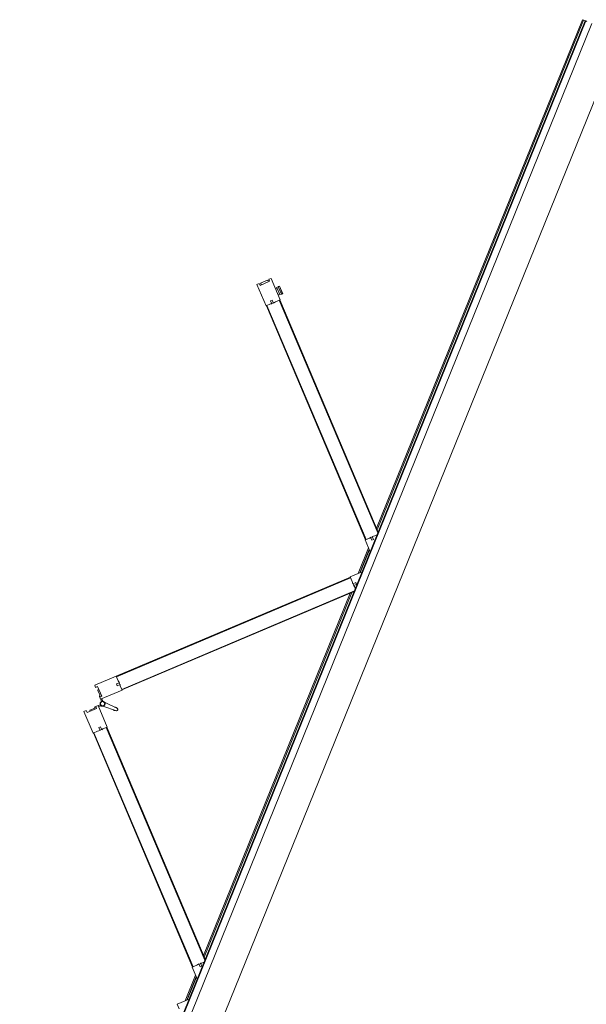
# Model space of a CAD drawing. Header units: millimetres. Extents: x 1512 to 2105, y 794 to 1149.
# Tile 31 of 256: x 1629.33 to 1631.18, y 857.13 to 860.34. Entities that reach past the tile are written whole.
import ezdxf

# ---------------------------------------------------------------- set-up
doc = ezdxf.new("R2010")
doc.units = ezdxf.units.MM
doc.layers.add('A-DOOR', color=31, linetype='Continuous', lineweight=9)

# ---------------------------------------------------------------- blocks, each defined once
blk = doc.blocks.new('5-panel_Bi-fold_external_door_10806 - Type 1-225860-همکف')
at = {"layer": 'A-DOOR'}
for p, q in [((-0.1205, 0.7449), (-0.1742, 0.6912)), ((-0.1148, 0.7393), (-0.1205, 0.7449)), ((-0.1198, 0.7343), (-0.1148, 0.7393)), ((-0.0274, 0.7449), (-0.033, 0.7393)), ((-0.033, 0.7393), (-0.0281, 0.7343)), ((0.0264, 0.6912), (-0.0274, 0.7449)), ((1.3827, 0.745), (1.3289, 0.6912)), ((1.3884, 0.7393), (1.3827, 0.745)), ((1.3834, 0.7343), (1.3884, 0.7393)), ((-0.1389, 0.6558), (-0.0851, 0.7096)), ((-0.0957, 0.7103), (-0.1198, 0.7343)), ((-0.1103, 0.7284), (-0.112, 0.7266)), ((-0.1103, 0.7284), (-0.112, 0.7266)), ((-0.1103, 0.7284), (-0.112, 0.7266)), ((-0.097, 0.7173), (-0.1081, 0.7284)), ((-0.0908, 0.7153), (-0.0957, 0.7103)), ((-0.0909, 0.7151), (-0.0924, 0.7165)), ((-0.0851, 0.7096), (-0.0908, 0.7153)), ((-0.0879, 0.7068), (-0.0837, 0.7025)), ((-0.0797, 0.7039), (-0.0853, 0.7094)), ((-0.0625, 0.7094), (-0.0681, 0.7039)), ((-0.0642, 0.7025), (-0.0599, 0.7068)), ((-0.0571, 0.7153), (-0.0627, 0.7096)), ((-0.0627, 0.7096), (-0.009, 0.6558)), ((-0.0521, 0.7103), (-0.0571, 0.7153)), ((-0.0554, 0.7165), (-0.0569, 0.7151)), ((-0.0281, 0.7343), (-0.0521, 0.7103)), ((-0.0397, 0.7284), (-0.0508, 0.7173)), ((-0.0358, 0.7266), (-0.0376, 0.7284)), ((-0.0358, 0.7266), (-0.0376, 0.7284)), ((-0.0358, 0.7266), (-0.0376, 0.7284)), ((1.3643, 0.6559), (1.418, 0.7096)), ((1.4074, 0.7103), (1.3834, 0.7343)), ((1.3912, 0.7354), (1.3868, 0.731)), ((1.4085, 0.7181), (1.3912, 0.7354)), ((1.4069, 0.7165), (1.4085, 0.7181)), ((1.4103, 0.7131), (1.4069, 0.7165)), ((1.4124, 0.7153), (1.4074, 0.7103)), ((1.418, 0.7096), (1.4124, 0.7153)), ((-0.7598, 0.1042), (-0.1735, 0.6905)), ((-0.7584, 0.1027), (-0.1721, 0.6891)), ((-0.1742, 0.6912), (-0.1627, 0.6797)), ((-0.1735, 0.6905), (-0.1721, 0.6891)), ((-0.1627, 0.6797), (-0.158, 0.6731)), ((-0.158, 0.6731), (-0.1507, 0.6804)), ((-0.1464, 0.6762), (-0.1536, 0.6691)), ((-0.1507, 0.6804), (-0.1464, 0.6762)), ((-0.0812, 0.695), (-0.0779, 0.648)), ((-0.0699, 0.648), (-0.0666, 0.695)), ((-0.0674, 0.7031), (-0.0676, 0.7033)), ((-0.0674, 0.7031), (-0.0676, 0.7033)), ((-0.0674, 0.7031), (-0.0676, 0.7033)), ((-0.0674, 0.7031), (-0.0676, 0.7033)), ((-0.0674, 0.7031), (-0.0676, 0.7033)), ((-0.0674, 0.7031), (-0.0676, 0.7033)), ((-0.0674, 0.7031), (-0.0676, 0.7033)), ((-0.0674, 0.7031), (-0.0676, 0.7033)), ((-0.0674, 0.7031), (-0.0676, 0.7033)), ((-0.0014, 0.6762), (0.0029, 0.6804)), ((0.0057, 0.6691), (-0.0014, 0.6762)), ((0.0029, 0.6804), (0.0102, 0.6731)), ((0.0102, 0.6731), (0.0148, 0.6797)), ((0.0148, 0.6797), (0.0264, 0.6912)), ((0.0243, 0.6891), (0.0257, 0.6905)), ((0.0243, 0.6891), (0.6106, 0.1027)), ((0.0257, 0.6905), (0.612, 0.1042)), ((1.3297, 0.6905), (0.7433, 0.1042)), ((1.3311, 0.6891), (0.7447, 0.1028)), ((1.3289, 0.6912), (1.3401, 0.6801)), ((1.3297, 0.6905), (1.3311, 0.6891)), ((1.3401, 0.6801), (1.3422, 0.6765)), ((1.3422, 0.6765), (1.3493, 0.6836)), ((1.3429, 0.6773), (1.3472, 0.673)), ((1.3535, 0.6794), (1.3462, 0.672)), ((1.3493, 0.6836), (1.3535, 0.6794)), ((1.3943, 0.6788), (1.381, 0.6655)), ((1.4015, 0.6781), (1.3824, 0.659)), ((1.3855, 0.6559), (1.4046, 0.675)), ((1.3855, 0.6559), (1.4046, 0.675)), ((1.3861, 0.6553), (1.4052, 0.6744)), ((1.3943, 0.6788), (1.3907, 0.6823)), ((1.3943, 0.6788), (1.3976, 0.682)), ((1.3976, 0.682), (1.4015, 0.6781)), ((1.4015, 0.6781), (1.4024, 0.6772)), ((1.4024, 0.6772), (1.4046, 0.675)), ((1.4046, 0.675), (1.4052, 0.6744)), ((-0.7235, 0.0755), (-0.141, 0.658)), ((-0.7207, 0.0755), (-0.1396, 0.6566)), ((-0.1571, 0.6741), (-0.1528, 0.6698)), ((-0.1536, 0.6691), (-0.15, 0.667)), ((-0.15, 0.667), (-0.1389, 0.6558)), ((-0.141, 0.658), (-0.1396, 0.6566)), ((-0.0796, 0.6523), (-0.0777, 0.647)), ((-0.0796, 0.6523), (-0.0779, 0.648)), ((-0.0777, 0.647), (-0.0796, 0.6523)), ((-0.0777, 0.647), (-0.0779, 0.648)), ((-0.0701, 0.647), (-0.0683, 0.6523)), ((-0.0683, 0.6523), (-0.0701, 0.647)), ((-0.0701, 0.647), (-0.07, 0.6474)), ((-0.0683, 0.6523), (-0.0699, 0.648)), ((-0.009, 0.6558), (0.0022, 0.667)), ((-0.0083, 0.6566), (-0.0069, 0.658)), ((-0.0083, 0.6566), (0.5728, 0.0755)), ((-0.0069, 0.658), (0.5757, 0.0755)), ((0.0022, 0.667), (0.0057, 0.6691)), ((0.005, 0.6698), (0.0092, 0.6741)), ((1.3622, 0.658), (0.7797, 0.0755)), ((1.3636, 0.6566), (0.7825, 0.0755)), ((1.3462, 0.672), (1.3528, 0.6674)), ((1.3528, 0.6674), (1.3643, 0.6559)), ((1.3622, 0.658), (1.3636, 0.6566)), ((1.3775, 0.669), (1.381, 0.6655)), ((1.3785, 0.6629), (1.381, 0.6655)), ((1.3824, 0.659), (1.3785, 0.6629)), ((1.3833, 0.6581), (1.3824, 0.659)), ((1.3855, 0.6559), (1.3833, 0.6581)), ((1.3861, 0.6553), (1.3855, 0.6559)), ((-0.8905, 0.1049), (-0.902, 0.0933)), ((-0.861, 0.0755), (-0.8905, 0.1049)), ((-0.7605, 0.1049), (-0.7899, 0.0755)), ((-0.749, 0.0933), (-0.7605, 0.1049)), ((-0.7584, 0.1027), (-0.7598, 0.1042)), ((0.6127, 0.1049), (0.6012, 0.0933)), ((0.612, 0.1042), (0.6106, 0.1027)), ((0.6421, 0.0755), (0.6127, 0.1049)), ((0.7426, 0.1049), (0.7132, 0.0755)), ((0.7538, 0.0937), (0.7426, 0.1049)), ((0.7447, 0.1028), (0.7433, 0.1042)), ((2.581, 0.0759), (-2.331, 0.0759)), ((2.581, 0.0737), (-2.331, 0.0737)), ((-0.7803, 0.0851), (-0.8707, 0.0851)), ((-0.8667, 0.0811), (-0.7843, 0.0811)), ((-0.788, 0.0796), (-0.863, 0.0796)), ((-0.7498, 0.0814), (-0.7424, 0.0887)), ((-0.7455, 0.0771), (-0.7498, 0.0814)), ((-0.7424, 0.0887), (-0.749, 0.0933)), ((-0.7384, 0.0842), (-0.7455, 0.0771)), ((-0.7391, 0.0835), (-0.7434, 0.0877)), ((-0.7363, 0.0807), (-0.7384, 0.0842)), ((-0.7311, 0.0755), (-0.7363, 0.0807)), ((-0.715, 0.0811), (0.5672, 0.0811)), ((0.5632, 0.0851), (-0.711, 0.0851)), ((0.5885, 0.0807), (0.5833, 0.0755)), ((0.5906, 0.0842), (0.5885, 0.0807)), ((0.5977, 0.0771), (0.5906, 0.0842)), ((0.5956, 0.0877), (0.5913, 0.0835)), ((0.6012, 0.0933), (0.5946, 0.0887)), ((0.5946, 0.0887), (0.6019, 0.0814)), ((0.6019, 0.0814), (0.5977, 0.0771)), ((0.7228, 0.0851), (0.6325, 0.0851)), ((0.6365, 0.0811), (0.7188, 0.0811)), ((0.7152, 0.0796), (0.6402, 0.0796)), ((0.7502, 0.0846), (0.7573, 0.0917)), ((0.7545, 0.0803), (0.7502, 0.0846)), ((0.7573, 0.0917), (0.7538, 0.0937)), ((0.7618, 0.0877), (0.7545, 0.0803)), ((0.7608, 0.0867), (0.7566, 0.0909)), ((0.7664, 0.0811), (0.7618, 0.0877)), ((0.772, 0.0755), (0.7664, 0.0811)), ((0.7881, 0.0811), (2.581, 0.0811)), ((2.581, 0.0851), (0.7921, 0.0851)), ((2.581, 0.0851), (2.581, 0.0811)), ((2.581, 0.0811), (2.581, 0.0801)), ((2.581, 0.0801), (2.581, 0.0755)), ((2.581, 0.0759), (2.581, 0.0755)), ((2.581, 0.0755), (2.581, 0.0743)), ((2.581, 0.0743), (2.581, 0.0737)), ((2.581, 0.0737), (2.581, 0.0693)), ((-2.331, 0.0516), (2.581, 0.0516)), ((-2.331, -0.05), (2.581, -0.05))]:
    blk.add_line(p, q, dxfattribs=at)
at = {"layer": 'A-DOOR', "flags": 128}
for points in [[(-0.0739, 0.7063), (-0.0742, 0.7063), (-0.0746, 0.7063), (-0.0749, 0.7063), (-0.0752, 0.7062), (-0.0755, 0.7062), (-0.0758, 0.7061), (-0.0761, 0.706), (-0.0764, 0.7059), (-0.0767, 0.7058), (-0.077, 0.7057), (-0.0773, 0.7056), (-0.0776, 0.7054), (-0.0779, 0.7053), (-0.0782, 0.7051), (-0.0784, 0.7049), (-0.0787, 0.7048), (-0.0789, 0.7046), (-0.0792, 0.7044), (-0.0794, 0.7041), (-0.0797, 0.7039), (-0.0799, 0.7037), (-0.0801, 0.7034), (-0.0803, 0.7032), (-0.0805, 0.7029), (-0.0806, 0.7027), (-0.0808, 0.7024), (-0.081, 0.7021), (-0.0811, 0.7018), (-0.0812, 0.7015), (-0.0814, 0.7012), (-0.0815, 0.7009), (-0.0816, 0.7006), (-0.0817, 0.7003), (-0.0817, 0.7), (-0.0818, 0.6997), (-0.0818, 0.6994), (-0.0819, 0.6991), (-0.0819, 0.6987), (-0.0819, 0.6984), (-0.0819, 0.6981), (-0.0819, 0.6978), (-0.0819, 0.6975), (-0.0818, 0.6972), (-0.0818, 0.6968), (-0.0817, 0.6965), (-0.0816, 0.6962), (-0.0815, 0.6959), (-0.0814, 0.6956), (-0.0813, 0.6953), (-0.0812, 0.695), (-0.0811, 0.6947), (-0.0809, 0.6944), (-0.0807, 0.6942), (-0.0806, 0.6939), (-0.0804, 0.6936), (-0.0802, 0.6934), (-0.08, 0.6931), (-0.0798, 0.6929), (-0.0796, 0.6927), (-0.0793, 0.6924), (-0.0791, 0.6922), (-0.0788, 0.692), (-0.0786, 0.6918), (-0.0783, 0.6917), (-0.078, 0.6915), (-0.0778, 0.6913), (-0.0775, 0.6912), (-0.0772, 0.691)], [(-0.0739, 0.7063), (-0.0742, 0.7063), (-0.0746, 0.7063), (-0.0749, 0.7063), (-0.0752, 0.7062), (-0.0755, 0.7062), (-0.0758, 0.7061), (-0.0761, 0.706), (-0.0764, 0.7059), (-0.0767, 0.7058), (-0.077, 0.7057), (-0.0773, 0.7056), (-0.0776, 0.7054), (-0.0779, 0.7053), (-0.0782, 0.7051), (-0.0784, 0.7049), (-0.0787, 0.7048), (-0.0789, 0.7046), (-0.0792, 0.7044), (-0.0794, 0.7041), (-0.0797, 0.7039), (-0.0799, 0.7037), (-0.0801, 0.7034), (-0.0803, 0.7032), (-0.0805, 0.7029), (-0.0806, 0.7027), (-0.0808, 0.7024), (-0.081, 0.7021), (-0.0811, 0.7018), (-0.0812, 0.7015), (-0.0814, 0.7012), (-0.0815, 0.7009), (-0.0816, 0.7006), (-0.0817, 0.7003), (-0.0817, 0.7), (-0.0818, 0.6997), (-0.0818, 0.6994), (-0.0819, 0.6991), (-0.0819, 0.6987), (-0.0819, 0.6984), (-0.0819, 0.6981), (-0.0819, 0.6978), (-0.0819, 0.6975), (-0.0818, 0.6972), (-0.0818, 0.6968), (-0.0817, 0.6965), (-0.0816, 0.6962), (-0.0815, 0.6959), (-0.0814, 0.6956), (-0.0813, 0.6953), (-0.0812, 0.695), (-0.0811, 0.6947), (-0.0809, 0.6944), (-0.0807, 0.6942), (-0.0806, 0.6939), (-0.0804, 0.6936), (-0.0802, 0.6934), (-0.08, 0.6931), (-0.0798, 0.6929), (-0.0796, 0.6927), (-0.0793, 0.6924), (-0.0791, 0.6922), (-0.0788, 0.692), (-0.0786, 0.6918), (-0.0783, 0.6917), (-0.078, 0.6915), (-0.0778, 0.6913), (-0.0775, 0.6912), (-0.0772, 0.691), (-0.0769, 0.6909), (-0.0766, 0.6908), (-0.0763, 0.6907), (-0.076, 0.6906), (-0.0757, 0.6905), (-0.0754, 0.6905), (-0.075, 0.6904), (-0.0747, 0.6904), (-0.0744, 0.6904), (-0.0741, 0.6903), (-0.0739, 0.6903)], [(-0.0739, 0.7063), (-0.0742, 0.7063), (-0.0746, 0.7063), (-0.0749, 0.7063), (-0.0752, 0.7062), (-0.0755, 0.7062), (-0.0758, 0.7061), (-0.0761, 0.706), (-0.0764, 0.7059), (-0.0767, 0.7058), (-0.077, 0.7057), (-0.0773, 0.7056), (-0.0776, 0.7054), (-0.0779, 0.7053), (-0.0782, 0.7051), (-0.0784, 0.7049), (-0.0787, 0.7048), (-0.0789, 0.7046), (-0.0792, 0.7044), (-0.0794, 0.7041), (-0.0797, 0.7039), (-0.0799, 0.7037), (-0.0801, 0.7034), (-0.0803, 0.7032), (-0.0805, 0.7029), (-0.0806, 0.7027), (-0.0808, 0.7024), (-0.081, 0.7021), (-0.0811, 0.7018), (-0.0812, 0.7015), (-0.0814, 0.7012), (-0.0815, 0.7009), (-0.0816, 0.7006), (-0.0817, 0.7003), (-0.0817, 0.7), (-0.0818, 0.6997), (-0.0818, 0.6994), (-0.0819, 0.6991), (-0.0819, 0.6987), (-0.0819, 0.6984), (-0.0819, 0.6981), (-0.0819, 0.6978), (-0.0819, 0.6975), (-0.0818, 0.6972), (-0.0818, 0.6968), (-0.0817, 0.6965), (-0.0816, 0.6962), (-0.0815, 0.6959), (-0.0814, 0.6956), (-0.0813, 0.6953), (-0.0812, 0.695), (-0.0811, 0.6947), (-0.0809, 0.6944), (-0.0807, 0.6942), (-0.0806, 0.6939), (-0.0804, 0.6936), (-0.0802, 0.6934), (-0.08, 0.6931), (-0.0798, 0.6929), (-0.0796, 0.6927), (-0.0793, 0.6924), (-0.0791, 0.6922), (-0.0788, 0.692), (-0.0786, 0.6918), (-0.0783, 0.6917), (-0.078, 0.6915), (-0.0778, 0.6913), (-0.0775, 0.6912), (-0.0772, 0.691)], [(-0.0739, 0.7063), (-0.0742, 0.7063), (-0.0746, 0.7063), (-0.0749, 0.7063), (-0.0752, 0.7062), (-0.0755, 0.7062), (-0.0758, 0.7061), (-0.0761, 0.706), (-0.0764, 0.7059), (-0.0767, 0.7058), (-0.077, 0.7057), (-0.0773, 0.7056), (-0.0776, 0.7054), (-0.0779, 0.7053), (-0.0782, 0.7051), (-0.0784, 0.7049), (-0.0787, 0.7048), (-0.0789, 0.7046), (-0.0792, 0.7044), (-0.0794, 0.7041), (-0.0797, 0.7039), (-0.0799, 0.7037), (-0.0801, 0.7034), (-0.0803, 0.7032), (-0.0805, 0.7029), (-0.0806, 0.7027), (-0.0808, 0.7024), (-0.081, 0.7021), (-0.0811, 0.7018), (-0.0812, 0.7015), (-0.0814, 0.7012), (-0.0815, 0.7009), (-0.0816, 0.7006), (-0.0817, 0.7003), (-0.0817, 0.7), (-0.0818, 0.6997), (-0.0818, 0.6994), (-0.0819, 0.6991), (-0.0819, 0.6987), (-0.0819, 0.6984), (-0.0819, 0.6981), (-0.0819, 0.6978), (-0.0819, 0.6975), (-0.0818, 0.6972), (-0.0818, 0.6968), (-0.0817, 0.6965), (-0.0816, 0.6962), (-0.0815, 0.6959), (-0.0814, 0.6956), (-0.0813, 0.6953), (-0.0812, 0.695), (-0.0811, 0.6947), (-0.0809, 0.6944), (-0.0807, 0.6942), (-0.0806, 0.6939), (-0.0804, 0.6936), (-0.0802, 0.6934), (-0.08, 0.6931), (-0.0798, 0.6929), (-0.0796, 0.6927), (-0.0793, 0.6924), (-0.0791, 0.6922), (-0.0788, 0.692), (-0.0786, 0.6918), (-0.0783, 0.6917), (-0.078, 0.6915), (-0.0778, 0.6913), (-0.0775, 0.6912), (-0.0772, 0.691)], [(-0.0739, 0.7063), (-0.0742, 0.7063), (-0.0746, 0.7063), (-0.0749, 0.7063), (-0.0752, 0.7062), (-0.0755, 0.7062), (-0.0758, 0.7061), (-0.0761, 0.706), (-0.0764, 0.7059), (-0.0767, 0.7058), (-0.077, 0.7057), (-0.0773, 0.7056), (-0.0776, 0.7054), (-0.0779, 0.7053), (-0.0782, 0.7051), (-0.0784, 0.7049), (-0.0787, 0.7048), (-0.0789, 0.7046), (-0.0792, 0.7044), (-0.0794, 0.7041), (-0.0797, 0.7039), (-0.0799, 0.7037), (-0.0801, 0.7034), (-0.0803, 0.7032), (-0.0805, 0.7029), (-0.0806, 0.7027), (-0.0808, 0.7024), (-0.081, 0.7021), (-0.0811, 0.7018), (-0.0812, 0.7015), (-0.0814, 0.7012), (-0.0815, 0.7009), (-0.0816, 0.7006), (-0.0817, 0.7003), (-0.0817, 0.7), (-0.0818, 0.6997), (-0.0818, 0.6994), (-0.0819, 0.6991), (-0.0819, 0.6987), (-0.0819, 0.6984), (-0.0819, 0.6981), (-0.0819, 0.6978), (-0.0819, 0.6975), (-0.0818, 0.6972), (-0.0818, 0.6968), (-0.0817, 0.6965), (-0.0816, 0.6962), (-0.0815, 0.6959), (-0.0814, 0.6956), (-0.0813, 0.6953), (-0.0812, 0.695), (-0.0811, 0.6947), (-0.0809, 0.6944), (-0.0807, 0.6942), (-0.0806, 0.6939), (-0.0804, 0.6936), (-0.0802, 0.6934), (-0.08, 0.6931), (-0.0798, 0.6929), (-0.0796, 0.6927), (-0.0793, 0.6924), (-0.0791, 0.6922), (-0.0788, 0.692), (-0.0786, 0.6918), (-0.0783, 0.6917), (-0.078, 0.6915), (-0.0778, 0.6913), (-0.0775, 0.6912), (-0.0772, 0.691)], [(-0.0808, 0.7024), (-0.081, 0.7021), (-0.0811, 0.7018), (-0.0812, 0.7015), (-0.0814, 0.7012), (-0.0815, 0.7009), (-0.0816, 0.7006), (-0.0817, 0.7003), (-0.0817, 0.7), (-0.0818, 0.6997), (-0.0818, 0.6994), (-0.0819, 0.6991), (-0.0819, 0.6987), (-0.0819, 0.6984), (-0.0819, 0.6981), (-0.0819, 0.6978), (-0.0819, 0.6975), (-0.0818, 0.6972), (-0.0818, 0.6968), (-0.0817, 0.6965), (-0.0816, 0.6962), (-0.0815, 0.6959), (-0.0814, 0.6956), (-0.0813, 0.6953)], [(-0.081, 0.7021), (-0.0811, 0.7018), (-0.0812, 0.7015), (-0.0814, 0.7012), (-0.0815, 0.7009), (-0.0816, 0.7006), (-0.0817, 0.7003), (-0.0817, 0.7), (-0.0818, 0.6997), (-0.0818, 0.6994), (-0.0819, 0.6991), (-0.0819, 0.6987), (-0.0819, 0.6984), (-0.0819, 0.6981), (-0.0819, 0.6978), (-0.0819, 0.6975), (-0.0818, 0.6972), (-0.0818, 0.6968), (-0.0817, 0.6965), (-0.0816, 0.6962), (-0.0815, 0.6959), (-0.0814, 0.6956), (-0.0813, 0.6953)], [(-0.081, 0.7021), (-0.0811, 0.7018), (-0.0812, 0.7015), (-0.0814, 0.7012), (-0.0815, 0.7009), (-0.0816, 0.7006), (-0.0817, 0.7003), (-0.0817, 0.7), (-0.0818, 0.6997), (-0.0818, 0.6994), (-0.0819, 0.6991), (-0.0819, 0.6987), (-0.0819, 0.6984), (-0.0819, 0.6981), (-0.0819, 0.6978), (-0.0819, 0.6975), (-0.0818, 0.6972), (-0.0818, 0.6968), (-0.0817, 0.6965), (-0.0816, 0.6962), (-0.0815, 0.6959), (-0.0814, 0.6956), (-0.0813, 0.6953)], [(-0.081, 0.7021), (-0.0811, 0.7018), (-0.0812, 0.7015), (-0.0814, 0.7012), (-0.0815, 0.7009), (-0.0816, 0.7006), (-0.0817, 0.7003), (-0.0817, 0.7), (-0.0818, 0.6997), (-0.0818, 0.6994), (-0.0819, 0.6991), (-0.0819, 0.6987), (-0.0819, 0.6984), (-0.0819, 0.6981), (-0.0819, 0.6978), (-0.0819, 0.6975), (-0.0818, 0.6972), (-0.0818, 0.6968), (-0.0817, 0.6965), (-0.0816, 0.6962), (-0.0815, 0.6959), (-0.0814, 0.6956), (-0.0813, 0.6953)], [(-0.081, 0.7021), (-0.0811, 0.7018), (-0.0812, 0.7015), (-0.0814, 0.7012), (-0.0815, 0.7009), (-0.0816, 0.7006), (-0.0817, 0.7003), (-0.0817, 0.7), (-0.0818, 0.6997), (-0.0818, 0.6994), (-0.0819, 0.6991), (-0.0819, 0.6987), (-0.0819, 0.6984), (-0.0819, 0.6981), (-0.0819, 0.6978), (-0.0819, 0.6975), (-0.0818, 0.6972), (-0.0818, 0.6968), (-0.0817, 0.6965), (-0.0816, 0.6962), (-0.0815, 0.6959), (-0.0814, 0.6956), (-0.0813, 0.6953)], [(-0.081, 0.7021), (-0.0811, 0.7018), (-0.0812, 0.7015), (-0.0814, 0.7012), (-0.0815, 0.7009), (-0.0816, 0.7006), (-0.0817, 0.7003), (-0.0817, 0.7), (-0.0818, 0.6997), (-0.0818, 0.6994), (-0.0819, 0.6991), (-0.0819, 0.6987), (-0.0819, 0.6984), (-0.0819, 0.6981), (-0.0819, 0.6978), (-0.0819, 0.6975), (-0.0818, 0.6972), (-0.0818, 0.6968), (-0.0817, 0.6965), (-0.0816, 0.6962), (-0.0815, 0.6959), (-0.0814, 0.6956), (-0.0813, 0.6953)], [(-0.081, 0.7021), (-0.0811, 0.7018), (-0.0812, 0.7015), (-0.0814, 0.7012), (-0.0815, 0.7009), (-0.0816, 0.7006), (-0.0817, 0.7003), (-0.0817, 0.7), (-0.0818, 0.6997), (-0.0818, 0.6994), (-0.0819, 0.6991), (-0.0819, 0.6987), (-0.0819, 0.6984), (-0.0819, 0.6981), (-0.0819, 0.6978), (-0.0819, 0.6975), (-0.0818, 0.6972), (-0.0818, 0.6968), (-0.0817, 0.6965), (-0.0816, 0.6962), (-0.0815, 0.6959), (-0.0814, 0.6956), (-0.0813, 0.6953)], [(-0.081, 0.7021), (-0.0811, 0.7018), (-0.0812, 0.7015), (-0.0814, 0.7012), (-0.0815, 0.7009), (-0.0816, 0.7006), (-0.0817, 0.7003), (-0.0817, 0.7), (-0.0818, 0.6997), (-0.0818, 0.6994), (-0.0819, 0.6991), (-0.0819, 0.6987), (-0.0819, 0.6984), (-0.0819, 0.6981), (-0.0819, 0.6978), (-0.0819, 0.6975), (-0.0818, 0.6972), (-0.0818, 0.6968), (-0.0817, 0.6965), (-0.0816, 0.6962), (-0.0815, 0.6959), (-0.0814, 0.6956), (-0.0813, 0.6953)], [(-0.081, 0.7021), (-0.0811, 0.7018), (-0.0812, 0.7015), (-0.0814, 0.7012), (-0.0815, 0.7009), (-0.0816, 0.7006), (-0.0817, 0.7003), (-0.0817, 0.7), (-0.0818, 0.6997), (-0.0818, 0.6994), (-0.0819, 0.6991), (-0.0819, 0.6987), (-0.0819, 0.6984), (-0.0819, 0.6981), (-0.0819, 0.6978), (-0.0819, 0.6975), (-0.0818, 0.6972), (-0.0818, 0.6968), (-0.0817, 0.6965), (-0.0816, 0.6962), (-0.0815, 0.6959), (-0.0814, 0.6956), (-0.0813, 0.6953)], [(-0.0742, 0.7063), (-0.0746, 0.7063), (-0.0749, 0.7063), (-0.0752, 0.7062), (-0.0755, 0.7062), (-0.0758, 0.7061), (-0.0761, 0.706), (-0.0764, 0.7059), (-0.0767, 0.7058), (-0.077, 0.7057), (-0.0773, 0.7056), (-0.0776, 0.7054), (-0.0779, 0.7053), (-0.0782, 0.7051), (-0.0784, 0.7049), (-0.0787, 0.7048), (-0.0789, 0.7046), (-0.0792, 0.7044), (-0.0794, 0.7041), (-0.0797, 0.7039), (-0.0799, 0.7037), (-0.0801, 0.7034), (-0.0803, 0.7032), (-0.0805, 0.7029)], [(-0.0742, 0.7063), (-0.0746, 0.7063), (-0.0749, 0.7063), (-0.0752, 0.7062), (-0.0755, 0.7062), (-0.0758, 0.7061), (-0.0761, 0.706), (-0.0764, 0.7059), (-0.0767, 0.7058), (-0.077, 0.7057), (-0.0773, 0.7056), (-0.0776, 0.7054), (-0.0779, 0.7053), (-0.0782, 0.7051), (-0.0784, 0.7049), (-0.0787, 0.7048), (-0.0789, 0.7046), (-0.0792, 0.7044), (-0.0794, 0.7041), (-0.0797, 0.7039), (-0.0799, 0.7037), (-0.0801, 0.7034), (-0.0803, 0.7032), (-0.0805, 0.7029)], [(-0.0742, 0.7063), (-0.0746, 0.7063), (-0.0749, 0.7063), (-0.0752, 0.7062), (-0.0755, 0.7062), (-0.0758, 0.7061), (-0.0761, 0.706), (-0.0764, 0.7059), (-0.0767, 0.7058), (-0.077, 0.7057), (-0.0773, 0.7056), (-0.0776, 0.7054), (-0.0779, 0.7053), (-0.0782, 0.7051), (-0.0784, 0.7049), (-0.0787, 0.7048), (-0.0789, 0.7046), (-0.0792, 0.7044), (-0.0794, 0.7041), (-0.0797, 0.7039), (-0.0799, 0.7037), (-0.0801, 0.7034), (-0.0803, 0.7032), (-0.0805, 0.7029)], [(-0.0742, 0.7063), (-0.0746, 0.7063), (-0.0749, 0.7063), (-0.0752, 0.7062), (-0.0755, 0.7062), (-0.0758, 0.7061), (-0.0761, 0.706), (-0.0764, 0.7059), (-0.0767, 0.7058), (-0.077, 0.7057), (-0.0773, 0.7056), (-0.0776, 0.7054), (-0.0779, 0.7053), (-0.0782, 0.7051), (-0.0784, 0.7049), (-0.0787, 0.7048), (-0.0789, 0.7046), (-0.0792, 0.7044), (-0.0794, 0.7041), (-0.0797, 0.7039), (-0.0799, 0.7037), (-0.0801, 0.7034), (-0.0803, 0.7032), (-0.0805, 0.7029)], [(-0.0742, 0.7063), (-0.0746, 0.7063), (-0.0749, 0.7063), (-0.0752, 0.7062), (-0.0755, 0.7062), (-0.0758, 0.7061), (-0.0761, 0.706), (-0.0764, 0.7059), (-0.0767, 0.7058), (-0.077, 0.7057), (-0.0773, 0.7056), (-0.0776, 0.7054), (-0.0779, 0.7053), (-0.0782, 0.7051), (-0.0784, 0.7049), (-0.0787, 0.7048), (-0.0789, 0.7046), (-0.0792, 0.7044), (-0.0794, 0.7041), (-0.0797, 0.7039), (-0.0799, 0.7037), (-0.0801, 0.7034), (-0.0803, 0.7032), (-0.0805, 0.7029)], [(-0.0742, 0.7063), (-0.0746, 0.7063), (-0.0749, 0.7063), (-0.0752, 0.7062), (-0.0755, 0.7062), (-0.0758, 0.7061), (-0.0761, 0.706), (-0.0764, 0.7059), (-0.0767, 0.7058), (-0.077, 0.7057), (-0.0773, 0.7056), (-0.0776, 0.7054), (-0.0779, 0.7053), (-0.0782, 0.7051), (-0.0784, 0.7049), (-0.0787, 0.7048), (-0.0789, 0.7046), (-0.0792, 0.7044), (-0.0794, 0.7041), (-0.0797, 0.7039), (-0.0799, 0.7037), (-0.0801, 0.7034), (-0.0803, 0.7032), (-0.0805, 0.7029)], [(-0.0742, 0.7063), (-0.0746, 0.7063), (-0.0749, 0.7063), (-0.0752, 0.7062), (-0.0755, 0.7062), (-0.0758, 0.7061), (-0.0761, 0.706), (-0.0764, 0.7059), (-0.0767, 0.7058), (-0.077, 0.7057), (-0.0773, 0.7056), (-0.0776, 0.7054), (-0.0779, 0.7053), (-0.0782, 0.7051), (-0.0784, 0.7049), (-0.0787, 0.7048), (-0.0789, 0.7046), (-0.0792, 0.7044), (-0.0794, 0.7041), (-0.0797, 0.7039), (-0.0799, 0.7037), (-0.0801, 0.7034), (-0.0803, 0.7032), (-0.0805, 0.7029)], [(-0.0742, 0.7063), (-0.0746, 0.7063), (-0.0749, 0.7063), (-0.0752, 0.7062), (-0.0755, 0.7062), (-0.0758, 0.7061), (-0.0761, 0.706), (-0.0764, 0.7059), (-0.0767, 0.7058), (-0.077, 0.7057), (-0.0773, 0.7056), (-0.0776, 0.7054), (-0.0779, 0.7053), (-0.0782, 0.7051), (-0.0784, 0.7049), (-0.0787, 0.7048), (-0.0789, 0.7046), (-0.0792, 0.7044), (-0.0794, 0.7041), (-0.0797, 0.7039), (-0.0799, 0.7037), (-0.0801, 0.7034), (-0.0803, 0.7032), (-0.0805, 0.7029)], [(-0.0742, 0.7063), (-0.0746, 0.7063), (-0.0749, 0.7063), (-0.0752, 0.7062), (-0.0755, 0.7062), (-0.0758, 0.7061), (-0.0761, 0.706), (-0.0764, 0.7059), (-0.0767, 0.7058), (-0.077, 0.7057), (-0.0773, 0.7056), (-0.0776, 0.7054), (-0.0779, 0.7053), (-0.0782, 0.7051), (-0.0784, 0.7049), (-0.0787, 0.7048), (-0.0789, 0.7046), (-0.0792, 0.7044), (-0.0794, 0.7041), (-0.0797, 0.7039), (-0.0799, 0.7037), (-0.0801, 0.7034), (-0.0803, 0.7032), (-0.0805, 0.7029)], [(-0.0769, 0.6909), (-0.0766, 0.6908), (-0.0763, 0.6907), (-0.076, 0.6906), (-0.0757, 0.6905), (-0.0754, 0.6905), (-0.075, 0.6904), (-0.0747, 0.6904), (-0.0744, 0.6904), (-0.0741, 0.6903), (-0.0739, 0.6903)], [(-0.0769, 0.6909), (-0.0766, 0.6908), (-0.0763, 0.6907), (-0.076, 0.6906), (-0.0757, 0.6905), (-0.0754, 0.6905), (-0.075, 0.6904), (-0.0747, 0.6904), (-0.0744, 0.6904), (-0.0741, 0.6903), (-0.0739, 0.6903)], [(-0.0769, 0.6909), (-0.0766, 0.6908), (-0.0763, 0.6907), (-0.076, 0.6906), (-0.0757, 0.6905), (-0.0754, 0.6905), (-0.075, 0.6904), (-0.0747, 0.6904), (-0.0744, 0.6904), (-0.0741, 0.6903), (-0.0739, 0.6903)], [(-0.0769, 0.6909), (-0.0766, 0.6908), (-0.0763, 0.6907), (-0.076, 0.6906), (-0.0757, 0.6905), (-0.0754, 0.6905), (-0.075, 0.6904), (-0.0747, 0.6904), (-0.0744, 0.6904), (-0.0741, 0.6903), (-0.0739, 0.6903)], [(-0.0681, 0.7038), (-0.0683, 0.704), (-0.0685, 0.7042), (-0.0688, 0.7045), (-0.069, 0.7047), (-0.0693, 0.7048), (-0.0695, 0.705), (-0.0698, 0.7052), (-0.0701, 0.7054), (-0.0704, 0.7055), (-0.0706, 0.7056), (-0.0709, 0.7058), (-0.0712, 0.7059), (-0.0715, 0.706), (-0.0718, 0.7061), (-0.0722, 0.7061), (-0.0725, 0.7062), (-0.0728, 0.7063), (-0.0731, 0.7063), (-0.0734, 0.7063), (-0.0737, 0.7063), (-0.0739, 0.7063)], [(-0.0739, 0.6903), (-0.0736, 0.6903), (-0.0733, 0.6904), (-0.073, 0.6904), (-0.0726, 0.6904), (-0.0723, 0.6905), (-0.072, 0.6906), (-0.0717, 0.6907), (-0.0714, 0.6907), (-0.0711, 0.6909), (-0.0708, 0.691), (-0.0705, 0.6911), (-0.0702, 0.6912), (-0.0699, 0.6914), (-0.0697, 0.6916), (-0.0694, 0.6917), (-0.0691, 0.6919), (-0.0689, 0.6921), (-0.0686, 0.6923), (-0.0684, 0.6925), (-0.0682, 0.6928), (-0.068, 0.693), (-0.0677, 0.6932), (-0.0676, 0.6935), (-0.0674, 0.6938), (-0.0672, 0.694), (-0.067, 0.6943), (-0.0669, 0.6946), (-0.0667, 0.6949), (-0.0666, 0.6951), (-0.0665, 0.6954), (-0.0663, 0.6957), (-0.0663, 0.696), (-0.0662, 0.6964), (-0.0661, 0.6967), (-0.066, 0.697), (-0.066, 0.6973), (-0.0659, 0.6976), (-0.0659, 0.6979), (-0.0659, 0.6983), (-0.0659, 0.6986), (-0.0659, 0.6989), (-0.066, 0.6992), (-0.066, 0.6995), (-0.0661, 0.6998), (-0.0661, 0.7002), (-0.0662, 0.7005), (-0.0663, 0.7008), (-0.0664, 0.7011), (-0.0665, 0.7014), (-0.0666, 0.7017), (-0.0668, 0.702), (-0.0669, 0.7022), (-0.0671, 0.7025), (-0.0673, 0.7028), (-0.0674, 0.7031), (-0.0676, 0.7033), (-0.0678, 0.7036), (-0.0681, 0.7038), (-0.0683, 0.704), (-0.0685, 0.7042), (-0.0688, 0.7045), (-0.069, 0.7047), (-0.0693, 0.7048), (-0.0695, 0.705), (-0.0698, 0.7052), (-0.0701, 0.7054), (-0.0704, 0.7055), (-0.0706, 0.7056), (-0.0709, 0.7058), (-0.0712, 0.7059), (-0.0715, 0.706), (-0.0718, 0.7061), (-0.0722, 0.7061), (-0.0725, 0.7062), (-0.0728, 0.7063), (-0.0731, 0.7063), (-0.0734, 0.7063), (-0.0737, 0.7063), (-0.0739, 0.7063)], [(-0.0681, 0.7038), (-0.0683, 0.704), (-0.0685, 0.7042), (-0.0688, 0.7045), (-0.069, 0.7047), (-0.0693, 0.7048), (-0.0695, 0.705), (-0.0698, 0.7052), (-0.0701, 0.7054), (-0.0704, 0.7055), (-0.0706, 0.7056), (-0.0709, 0.7058), (-0.0712, 0.7059), (-0.0715, 0.706), (-0.0718, 0.7061), (-0.0722, 0.7061), (-0.0725, 0.7062), (-0.0728, 0.7063), (-0.0731, 0.7063), (-0.0734, 0.7063), (-0.0737, 0.7063), (-0.0739, 0.7063)], [(-0.0681, 0.7038), (-0.0683, 0.704), (-0.0685, 0.7042), (-0.0688, 0.7045), (-0.069, 0.7047), (-0.0693, 0.7048), (-0.0695, 0.705), (-0.0698, 0.7052), (-0.0701, 0.7054), (-0.0704, 0.7055), (-0.0706, 0.7056), (-0.0709, 0.7058), (-0.0712, 0.7059), (-0.0715, 0.706), (-0.0718, 0.7061), (-0.0722, 0.7061), (-0.0725, 0.7062), (-0.0728, 0.7063), (-0.0731, 0.7063), (-0.0734, 0.7063), (-0.0737, 0.7063), (-0.0739, 0.7063)], [(-0.0681, 0.7038), (-0.0683, 0.704), (-0.0685, 0.7042), (-0.0688, 0.7045), (-0.069, 0.7047), (-0.0693, 0.7048), (-0.0695, 0.705), (-0.0698, 0.7052), (-0.0701, 0.7054), (-0.0704, 0.7055), (-0.0706, 0.7056), (-0.0709, 0.7058), (-0.0712, 0.7059), (-0.0715, 0.706), (-0.0718, 0.7061), (-0.0722, 0.7061), (-0.0725, 0.7062), (-0.0728, 0.7063), (-0.0731, 0.7063), (-0.0734, 0.7063), (-0.0737, 0.7063), (-0.0739, 0.7063)], [(-0.0739, 0.6903), (-0.0736, 0.6903), (-0.0733, 0.6904), (-0.073, 0.6904), (-0.0726, 0.6904), (-0.0723, 0.6905), (-0.072, 0.6906), (-0.0717, 0.6907), (-0.0714, 0.6907), (-0.0711, 0.6909), (-0.0708, 0.691), (-0.0705, 0.6911), (-0.0702, 0.6912), (-0.0699, 0.6914), (-0.0697, 0.6916), (-0.0694, 0.6917), (-0.0691, 0.6919), (-0.0689, 0.6921), (-0.0686, 0.6923), (-0.0684, 0.6925), (-0.0682, 0.6928), (-0.068, 0.693), (-0.0677, 0.6932), (-0.0676, 0.6935), (-0.0674, 0.6938), (-0.0672, 0.694), (-0.067, 0.6943), (-0.0669, 0.6946), (-0.0667, 0.6949), (-0.0666, 0.6951), (-0.0665, 0.6954), (-0.0663, 0.6957), (-0.0663, 0.696), (-0.0662, 0.6964), (-0.0661, 0.6967), (-0.066, 0.697), (-0.066, 0.6973), (-0.0659, 0.6976), (-0.0659, 0.6979), (-0.0659, 0.6983), (-0.0659, 0.6986), (-0.0659, 0.6989), (-0.066, 0.6992), (-0.066, 0.6995), (-0.0661, 0.6998), (-0.0661, 0.7002), (-0.0662, 0.7005), (-0.0663, 0.7008), (-0.0664, 0.7011), (-0.0665, 0.7014), (-0.0666, 0.7017), (-0.0668, 0.702), (-0.0669, 0.7022), (-0.0671, 0.7025), (-0.0673, 0.7028), (-0.0674, 0.7031), (-0.0676, 0.7033)], [(-0.0739, 0.6903), (-0.0736, 0.6903), (-0.0733, 0.6904), (-0.073, 0.6904), (-0.0726, 0.6904), (-0.0723, 0.6905), (-0.072, 0.6906), (-0.0717, 0.6907), (-0.0714, 0.6907), (-0.0711, 0.6909), (-0.0708, 0.691), (-0.0705, 0.6911), (-0.0702, 0.6912), (-0.0699, 0.6914), (-0.0697, 0.6916), (-0.0694, 0.6917), (-0.0691, 0.6919), (-0.0689, 0.6921), (-0.0686, 0.6923), (-0.0684, 0.6925), (-0.0682, 0.6928), (-0.068, 0.693), (-0.0677, 0.6932), (-0.0676, 0.6935), (-0.0674, 0.6938), (-0.0672, 0.694), (-0.067, 0.6943), (-0.0669, 0.6946), (-0.0667, 0.6949), (-0.0666, 0.6951), (-0.0665, 0.6954), (-0.0663, 0.6957), (-0.0663, 0.696), (-0.0662, 0.6964), (-0.0661, 0.6967), (-0.066, 0.697), (-0.066, 0.6973), (-0.0659, 0.6976), (-0.0659, 0.6979), (-0.0659, 0.6983), (-0.0659, 0.6986), (-0.0659, 0.6989), (-0.066, 0.6992), (-0.066, 0.6995), (-0.0661, 0.6998), (-0.0661, 0.7002), (-0.0662, 0.7005), (-0.0663, 0.7008), (-0.0664, 0.7011), (-0.0665, 0.7014), (-0.0666, 0.7017), (-0.0668, 0.702), (-0.0669, 0.7022), (-0.0671, 0.7025), (-0.0673, 0.7028), (-0.0674, 0.7031), (-0.0676, 0.7033)], [(-0.0739, 0.6903), (-0.0736, 0.6903), (-0.0733, 0.6904), (-0.073, 0.6904), (-0.0726, 0.6904), (-0.0723, 0.6905), (-0.072, 0.6906), (-0.0717, 0.6907), (-0.0714, 0.6907), (-0.0711, 0.6909), (-0.0708, 0.691), (-0.0705, 0.6911), (-0.0702, 0.6912), (-0.0699, 0.6914), (-0.0697, 0.6916), (-0.0694, 0.6917), (-0.0691, 0.6919), (-0.0689, 0.6921), (-0.0686, 0.6923), (-0.0684, 0.6925), (-0.0682, 0.6928), (-0.068, 0.693), (-0.0677, 0.6932), (-0.0676, 0.6935), (-0.0674, 0.6938), (-0.0672, 0.694), (-0.067, 0.6943), (-0.0669, 0.6946), (-0.0667, 0.6949), (-0.0666, 0.6951), (-0.0665, 0.6954), (-0.0663, 0.6957), (-0.0663, 0.696), (-0.0662, 0.6964), (-0.0661, 0.6967), (-0.066, 0.697), (-0.066, 0.6973), (-0.0659, 0.6976), (-0.0659, 0.6979), (-0.0659, 0.6983), (-0.0659, 0.6986), (-0.0659, 0.6989), (-0.066, 0.6992), (-0.066, 0.6995), (-0.0661, 0.6998), (-0.0661, 0.7002), (-0.0662, 0.7005), (-0.0663, 0.7008), (-0.0664, 0.7011), (-0.0665, 0.7014), (-0.0666, 0.7017), (-0.0668, 0.702), (-0.0669, 0.7022), (-0.0671, 0.7025), (-0.0673, 0.7028), (-0.0674, 0.7031), (-0.0676, 0.7033)], [(-0.0739, 0.6903), (-0.0736, 0.6903), (-0.0733, 0.6904), (-0.073, 0.6904), (-0.0726, 0.6904), (-0.0723, 0.6905), (-0.072, 0.6906), (-0.0717, 0.6907), (-0.0714, 0.6907), (-0.0711, 0.6909), (-0.0708, 0.691), (-0.0705, 0.6911), (-0.0702, 0.6912), (-0.0699, 0.6914), (-0.0697, 0.6916), (-0.0694, 0.6917), (-0.0691, 0.6919), (-0.0689, 0.6921), (-0.0686, 0.6923), (-0.0684, 0.6925), (-0.0682, 0.6928), (-0.068, 0.693), (-0.0677, 0.6932), (-0.0676, 0.6935), (-0.0674, 0.6938), (-0.0672, 0.694), (-0.067, 0.6943), (-0.0669, 0.6946), (-0.0667, 0.6949), (-0.0666, 0.6951), (-0.0665, 0.6954), (-0.0663, 0.6957), (-0.0663, 0.696), (-0.0662, 0.6964), (-0.0661, 0.6967), (-0.066, 0.697), (-0.066, 0.6973), (-0.0659, 0.6976), (-0.0659, 0.6979), (-0.0659, 0.6983), (-0.0659, 0.6986), (-0.0659, 0.6989), (-0.066, 0.6992), (-0.066, 0.6995), (-0.0661, 0.6998), (-0.0661, 0.7002), (-0.0662, 0.7005), (-0.0663, 0.7008), (-0.0664, 0.7011), (-0.0665, 0.7014), (-0.0666, 0.7017), (-0.0668, 0.702), (-0.0669, 0.7022), (-0.0671, 0.7025), (-0.0673, 0.7028), (-0.0674, 0.7031), (-0.0676, 0.7033)], [(-0.0709, 0.7058), (-0.0712, 0.7059), (-0.0715, 0.706), (-0.0718, 0.7061), (-0.0722, 0.7061), (-0.0725, 0.7062), (-0.0728, 0.7063), (-0.0731, 0.7063), (-0.0734, 0.7063)], [(-0.0709, 0.7058), (-0.0712, 0.7059), (-0.0715, 0.706), (-0.0718, 0.7061), (-0.0722, 0.7061), (-0.0725, 0.7062), (-0.0728, 0.7063), (-0.0731, 0.7063), (-0.0734, 0.7063)], [(-0.0709, 0.7058), (-0.0712, 0.7059), (-0.0715, 0.706), (-0.0718, 0.7061), (-0.0722, 0.7061), (-0.0725, 0.7062), (-0.0728, 0.7063), (-0.0731, 0.7063), (-0.0734, 0.7063)], [(-0.0709, 0.7058), (-0.0712, 0.7059), (-0.0715, 0.706), (-0.0718, 0.7061), (-0.0722, 0.7061), (-0.0725, 0.7062), (-0.0728, 0.7063), (-0.0731, 0.7063), (-0.0734, 0.7063)], [(-0.0709, 0.7058), (-0.0712, 0.7059), (-0.0715, 0.706), (-0.0718, 0.7061), (-0.0722, 0.7061), (-0.0725, 0.7062), (-0.0728, 0.7063), (-0.0731, 0.7063), (-0.0734, 0.7063)], [(-0.0709, 0.7058), (-0.0712, 0.7059), (-0.0715, 0.706), (-0.0718, 0.7061), (-0.0722, 0.7061), (-0.0725, 0.7062), (-0.0728, 0.7063), (-0.0731, 0.7063), (-0.0734, 0.7063)], [(-0.0709, 0.7058), (-0.0712, 0.7059), (-0.0715, 0.706), (-0.0718, 0.7061), (-0.0722, 0.7061), (-0.0725, 0.7062), (-0.0728, 0.7063), (-0.0731, 0.7063), (-0.0734, 0.7063)], [(-0.0709, 0.7058), (-0.0712, 0.7059), (-0.0715, 0.706), (-0.0718, 0.7061), (-0.0722, 0.7061), (-0.0725, 0.7062), (-0.0728, 0.7063), (-0.0731, 0.7063), (-0.0734, 0.7063)], [(-0.0709, 0.7058), (-0.0712, 0.7059), (-0.0715, 0.706), (-0.0718, 0.7061), (-0.0722, 0.7061), (-0.0725, 0.7062), (-0.0728, 0.7063), (-0.0731, 0.7063), (-0.0734, 0.7063)], [(-0.0681, 0.7038), (-0.0683, 0.704), (-0.0685, 0.7042), (-0.0688, 0.7045), (-0.069, 0.7047), (-0.0693, 0.7048), (-0.0695, 0.705), (-0.0698, 0.7052), (-0.0701, 0.7054), (-0.0704, 0.7055), (-0.0706, 0.7056)], [(-0.0681, 0.7038), (-0.0683, 0.704), (-0.0685, 0.7042), (-0.0688, 0.7045), (-0.069, 0.7047), (-0.0693, 0.7048), (-0.0695, 0.705), (-0.0698, 0.7052), (-0.0701, 0.7054), (-0.0704, 0.7055), (-0.0706, 0.7056)], [(-0.0681, 0.7038), (-0.0683, 0.704), (-0.0685, 0.7042), (-0.0688, 0.7045), (-0.069, 0.7047), (-0.0693, 0.7048), (-0.0695, 0.705), (-0.0698, 0.7052), (-0.0701, 0.7054), (-0.0704, 0.7055), (-0.0706, 0.7056)], [(-0.0681, 0.7038), (-0.0683, 0.704), (-0.0685, 0.7042), (-0.0688, 0.7045), (-0.069, 0.7047), (-0.0693, 0.7048), (-0.0695, 0.705), (-0.0698, 0.7052), (-0.0701, 0.7054), (-0.0704, 0.7055), (-0.0706, 0.7056)], [(-0.0681, 0.7038), (-0.0683, 0.704), (-0.0685, 0.7042), (-0.0688, 0.7045), (-0.069, 0.7047), (-0.0693, 0.7048), (-0.0695, 0.705), (-0.0698, 0.7052), (-0.0701, 0.7054), (-0.0704, 0.7055), (-0.0706, 0.7056)], [(-0.0681, 0.7038), (-0.0683, 0.704), (-0.0685, 0.7042), (-0.0688, 0.7045), (-0.069, 0.7047), (-0.0693, 0.7048), (-0.0695, 0.705), (-0.0698, 0.7052), (-0.0701, 0.7054), (-0.0704, 0.7055), (-0.0706, 0.7056)], [(-0.0681, 0.7038), (-0.0683, 0.704), (-0.0685, 0.7042), (-0.0688, 0.7045), (-0.069, 0.7047), (-0.0693, 0.7048), (-0.0695, 0.705), (-0.0698, 0.7052), (-0.0701, 0.7054), (-0.0704, 0.7055), (-0.0706, 0.7056)], [(-0.0681, 0.7038), (-0.0683, 0.704), (-0.0685, 0.7042), (-0.0688, 0.7045), (-0.069, 0.7047), (-0.0693, 0.7048), (-0.0695, 0.705), (-0.0698, 0.7052), (-0.0701, 0.7054), (-0.0704, 0.7055), (-0.0706, 0.7056)], [(-0.0681, 0.7038), (-0.0683, 0.704), (-0.0685, 0.7042), (-0.0688, 0.7045), (-0.069, 0.7047), (-0.0693, 0.7048), (-0.0695, 0.705), (-0.0698, 0.7052), (-0.0701, 0.7054), (-0.0704, 0.7055), (-0.0706, 0.7056)], [(-0.0665, 0.6954), (-0.0663, 0.6957), (-0.0663, 0.696), (-0.0662, 0.6964), (-0.0661, 0.6967), (-0.066, 0.697), (-0.066, 0.6973), (-0.0659, 0.6976), (-0.0659, 0.6979), (-0.0659, 0.6983), (-0.0659, 0.6986), (-0.0659, 0.6989), (-0.066, 0.6992), (-0.066, 0.6995), (-0.0661, 0.6998), (-0.0661, 0.7002), (-0.0662, 0.7005), (-0.0663, 0.7008), (-0.0664, 0.7011), (-0.0665, 0.7014), (-0.0666, 0.7017), (-0.0668, 0.702), (-0.0669, 0.7022)], [(-0.0665, 0.6954), (-0.0663, 0.6957), (-0.0663, 0.696), (-0.0662, 0.6964), (-0.0661, 0.6967), (-0.066, 0.697), (-0.066, 0.6973), (-0.0659, 0.6976), (-0.0659, 0.6979), (-0.0659, 0.6983), (-0.0659, 0.6986), (-0.0659, 0.6989), (-0.066, 0.6992), (-0.066, 0.6995), (-0.0661, 0.6998), (-0.0661, 0.7002), (-0.0662, 0.7005), (-0.0663, 0.7008), (-0.0664, 0.7011), (-0.0665, 0.7014), (-0.0666, 0.7017), (-0.0668, 0.702)], [(-0.0665, 0.6954), (-0.0663, 0.6957), (-0.0663, 0.696), (-0.0662, 0.6964), (-0.0661, 0.6967), (-0.066, 0.697), (-0.066, 0.6973), (-0.0659, 0.6976), (-0.0659, 0.6979), (-0.0659, 0.6983), (-0.0659, 0.6986), (-0.0659, 0.6989), (-0.066, 0.6992), (-0.066, 0.6995), (-0.0661, 0.6998), (-0.0661, 0.7002), (-0.0662, 0.7005), (-0.0663, 0.7008), (-0.0664, 0.7011), (-0.0665, 0.7014), (-0.0666, 0.7017), (-0.0668, 0.702)], [(-0.0665, 0.6954), (-0.0663, 0.6957), (-0.0663, 0.696), (-0.0662, 0.6964), (-0.0661, 0.6967), (-0.066, 0.697), (-0.066, 0.6973), (-0.0659, 0.6976), (-0.0659, 0.6979), (-0.0659, 0.6983), (-0.0659, 0.6986), (-0.0659, 0.6989), (-0.066, 0.6992), (-0.066, 0.6995), (-0.0661, 0.6998), (-0.0661, 0.7002), (-0.0662, 0.7005), (-0.0663, 0.7008), (-0.0664, 0.7011), (-0.0665, 0.7014), (-0.0666, 0.7017), (-0.0668, 0.702)], [(-0.0665, 0.6954), (-0.0663, 0.6957), (-0.0663, 0.696), (-0.0662, 0.6964), (-0.0661, 0.6967), (-0.066, 0.697), (-0.066, 0.6973), (-0.0659, 0.6976), (-0.0659, 0.6979), (-0.0659, 0.6983), (-0.0659, 0.6986), (-0.0659, 0.6989), (-0.066, 0.6992), (-0.066, 0.6995), (-0.0661, 0.6998), (-0.0661, 0.7002), (-0.0662, 0.7005), (-0.0663, 0.7008), (-0.0664, 0.7011), (-0.0665, 0.7014), (-0.0666, 0.7017), (-0.0668, 0.702)], [(-0.0665, 0.6954), (-0.0663, 0.6957), (-0.0663, 0.696), (-0.0662, 0.6964), (-0.0661, 0.6967), (-0.066, 0.697), (-0.066, 0.6973), (-0.0659, 0.6976), (-0.0659, 0.6979), (-0.0659, 0.6983), (-0.0659, 0.6986), (-0.0659, 0.6989), (-0.066, 0.6992), (-0.066, 0.6995), (-0.0661, 0.6998), (-0.0661, 0.7002), (-0.0662, 0.7005), (-0.0663, 0.7008), (-0.0664, 0.7011), (-0.0665, 0.7014), (-0.0666, 0.7017), (-0.0668, 0.702)], [(-0.0665, 0.6954), (-0.0663, 0.6957), (-0.0663, 0.696), (-0.0662, 0.6964), (-0.0661, 0.6967), (-0.066, 0.697), (-0.066, 0.6973), (-0.0659, 0.6976), (-0.0659, 0.6979), (-0.0659, 0.6983), (-0.0659, 0.6986), (-0.0659, 0.6989), (-0.066, 0.6992), (-0.066, 0.6995), (-0.0661, 0.6998), (-0.0661, 0.7002), (-0.0662, 0.7005), (-0.0663, 0.7008), (-0.0664, 0.7011), (-0.0665, 0.7014), (-0.0666, 0.7017), (-0.0668, 0.702)], [(-0.0665, 0.6954), (-0.0663, 0.6957), (-0.0663, 0.696), (-0.0662, 0.6964), (-0.0661, 0.6967), (-0.066, 0.697), (-0.066, 0.6973), (-0.0659, 0.6976), (-0.0659, 0.6979), (-0.0659, 0.6983), (-0.0659, 0.6986), (-0.0659, 0.6989), (-0.066, 0.6992), (-0.066, 0.6995), (-0.0661, 0.6998), (-0.0661, 0.7002), (-0.0662, 0.7005), (-0.0663, 0.7008), (-0.0664, 0.7011), (-0.0665, 0.7014), (-0.0666, 0.7017), (-0.0668, 0.702)], [(-0.0665, 0.6954), (-0.0663, 0.6957), (-0.0663, 0.696), (-0.0662, 0.6964), (-0.0661, 0.6967), (-0.066, 0.697), (-0.066, 0.6973), (-0.0659, 0.6976), (-0.0659, 0.6979), (-0.0659, 0.6983), (-0.0659, 0.6986), (-0.0659, 0.6989), (-0.066, 0.6992), (-0.066, 0.6995), (-0.0661, 0.6998), (-0.0661, 0.7002), (-0.0662, 0.7005), (-0.0663, 0.7008), (-0.0664, 0.7011), (-0.0665, 0.7014), (-0.0666, 0.7017), (-0.0668, 0.702)]]:
    blk.add_lwpolyline(points, dxfattribs=at)
at = {"layer": 'A-DOOR'}
for centre, radius, start, end in [((-0.1092, 0.7273), 0.0015, 45, 135), ((-0.1092, 0.7273), 0.0015, 45, 135), ((-0.1092, 0.7273), 0.0015, 45, 135), ((-0.0956, 0.7187), 0.002, 225, 296.79), ((-0.0956, 0.7187), 0.002, 225, 268.074), ((-0.0956, 0.7187), 0.002, 225, 268.074), ((-0.0957, 0.7117), 0.001, 240, 285), ((-0.0957, 0.7117), 0.001, 240, 285), ((-0.0957, 0.7117), 0.001, 240, 285), ((-0.0938, 0.7151), 0.002, 45, 116.79), ((-0.054, 0.7151), 0.002, 63.21, 135), ((-0.054, 0.7151), 0.002, 91.926, 135), ((-0.054, 0.7151), 0.002, 91.926, 135), ((-0.0522, 0.7187), 0.002, 243.21, 315), ((-0.0522, 0.7187), 0.002, 243.21, 300.642), ((-0.0522, 0.7187), 0.002, 243.21, 300.642), ((-0.0521, 0.7117), 0.001, 255, 300), ((-0.0521, 0.7117), 0.001, 255, 300), ((-0.0521, 0.7117), 0.001, 255, 300), ((-0.0386, 0.7273), 0.0015, 45, 135), ((-0.0386, 0.7273), 0.0015, 45, 135), ((-0.0386, 0.7273), 0.0015, 45, 135), ((-0.0879, 0.6982), 0.00601, 0.5847, 45), ((-0.0879, 0.6982), 0.00601, 0.5847, 45), ((-0.0879, 0.6982), 0.00601, 0.5847, 45), ((-0.0739, 0.6983), 0.00801, 117.8469, 204.3781), ((-0.0739, 0.6983), 0.008, 118.4089, 241.5911), ((-0.0739, 0.6984), 0.00801, 136.7908, 180.5847), ((-0.0739, 0.6984), 0.00801, 136.7908, 180.5847), ((-0.0739, 0.6984), 0.00801, 136.7908, 180.5847), ((-0.0739, 0.6983), 0.008, 150, 167.5738), ((-0.0739, 0.6983), 0.007, 90, 270), ((-0.0739, 0.6983), 0.007, 150, 210), ((-0.0739, 0.6983), 0.007, 150, 210), ((-0.0739, 0.6983), 0.007, 150, 210), ((-0.0739, 0.6983), 0.007, 150, 210), ((-0.0739, 0.6983), 0.00801, 73.9595, 106.0405), ((-0.0739, 0.6983), 0.008, 90, 105.2946), ((-0.0739, 0.6983), 0.008, 254.7054, 270), ((-0.0739, 0.6983), 0.008, 74.7054, 90), ((-0.0739, 0.6983), 0.007, 270, 90), ((-0.0739, 0.6983), 0.008, 270, 285.2946), ((-0.0739, 0.6983), 0.00801, 335.6219, 62.1531), ((-0.0739, 0.6983), 0.008, 298.4089, 61.5911), ((-0.0739, 0.6984), 0.00801, 359.4153, 43.2092), ((-0.0739, 0.6984), 0.00801, 359.4153, 43.2092), ((-0.0739, 0.6984), 0.00801, 359.4153, 43.2092), ((-0.0739, 0.6983), 0.007, 330, 30), ((-0.0739, 0.6983), 0.007, 330, 30), ((-0.0739, 0.6983), 0.007, 330, 30), ((-0.0739, 0.6983), 0.007, 330, 30), ((-0.0739, 0.6983), 0.008, 12.4262, 30), ((-0.0599, 0.6982), 0.00601, 135, 179.4153), ((-0.0599, 0.6982), 0.00601, 135, 179.4153), ((-0.0599, 0.6982), 0.00601, 135, 179.4153), ((-0.0739, 0.6543), 0.00601, 141.4622, 199.4712), ((-0.0739, 0.6543), 0.00601, 141.4622, 199.4712), ((-0.0739, 0.6483), 0.004, 184.014, 355.986), ((-0.0739, 0.6483), 0.004, 199.4712, 340.5288), ((-0.0739, 0.6483), 0.004, 199.4712, 340.5288), ((-0.0739, 0.6543), 0.00601, 340.5288, 38.5378), ((-0.0739, 0.6543), 0.00601, 340.5288, 38.5378)]:
    blk.add_arc(centre, radius, start, end, dxfattribs=at)
for points in [[(-0.8648, 0.0792), (-0.8645, 0.0794), (-0.8639, 0.0795), (-0.8633, 0.0796), (-0.863, 0.0796)], [(-0.788, 0.0796), (-0.7877, 0.0796), (-0.7871, 0.0795), (-0.7865, 0.0794), (-0.7862, 0.0792)], [(0.6383, 0.0792), (0.6386, 0.0794), (0.6392, 0.0795), (0.6399, 0.0796), (0.6402, 0.0796)], [(0.7152, 0.0796), (0.7155, 0.0796), (0.7161, 0.0795), (0.7167, 0.0794), (0.717, 0.0792)]]:
    blk.add_open_spline(points, degree=3, dxfattribs=at)

msp = doc.modelspace()

# ---------------------------------------------------------------- block references
at = {"layer": 'A-DOOR', "rotation": 67.95454702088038}
msp.add_blockref('5-panel_Bi-fold_external_door_10806 - Type 1-225860-همکف', (1630.28, 857.9182), dxfattribs=at)

doc.saveas('drawing.dxf')
